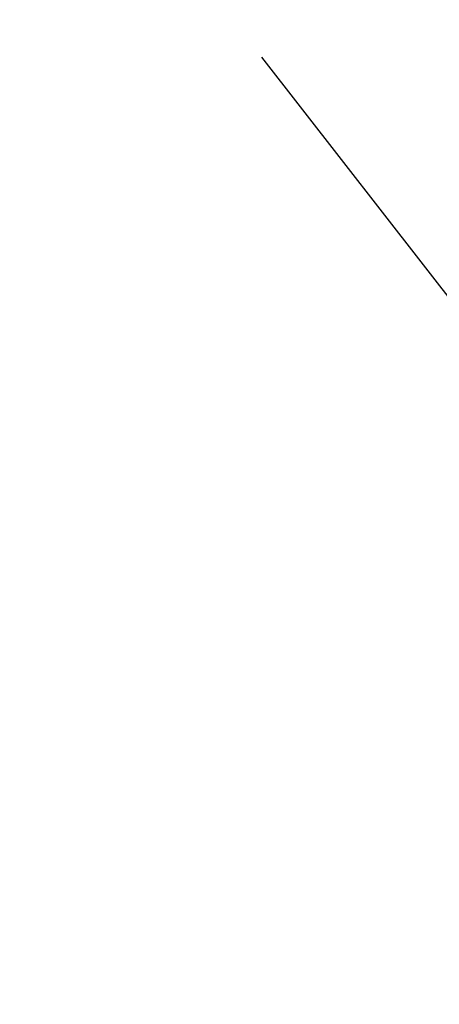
# Model space of a CAD drawing. Extents: x 0 to 363660, y 0 to 4201329.
# Tile 61 of 256: x 360166.685 to 360166.86, y 4200561.21 to 4200561.622. Entities that reach past the tile are written whole.
import ezdxf

# ---------------------------------------------------------------- set-up
doc = ezdxf.new("R2010")
doc.units = 0
doc.header["$LTSCALE"] = 0.5
doc.header["$MEASUREMENT"] = 0
doc.linetypes.add('Д_ТРОТ_ТРУБА', pattern=[3, 1.5, -1.5])
doc.layers.add('(025) Дорога', color=7, linetype='Continuous')
doc.layers.add('.', color=7, linetype='Continuous', lineweight=15)

# ---------------------------------------------------------------- blocks, each defined once
blk = doc.blocks.new('gergrgrre')
at = {"layer": '(025) Дорога', "linetype": 'Д_ТРОТ_ТРУБА', "flags": 128}
blk.add_lwpolyline([(360034.85868, 4200791.39214), (360036.73252, 4200790.50116), (360038.76123, 4200786.5526), (360042.50112, 4200778.43328), (360055.49158, 4200753.98786), (360078.80293, 4200711.41078), (360116.36904, 4200649.91548), (360150.8, 4200586.24), (360165.68243, 4200563.025), (360179.515, 4200545.24), (360209.98925, 4200509.4609), (360265.27, 4200443.63), (360306.02616, 4200398.77813), (360384.56482, 4200319.74008), (360425.36654, 4200280.59219), (360454.08745, 4200253.7751), (360461.59627, 4200243.16731), (360473.35616, 4200225.78194), (360486.07235, 4200211.83315), (360495.23317, 4200201.29455)], dxfattribs=at)

msp = doc.modelspace()

# ---------------------------------------------------------------- hatches: boundary and pattern name
at = {"layer": '.', "ltscale": 0.149071}
h = msp.add_hatch(color=256, dxfattribs=at)
h.dxf.hatch_style = 1
h.set_gradient(color1=(255, 255, 255), tint=1)
h.paths.add_polyline_path([(359890.24077, 4200193.89108), (361190.24077, 4200193.89108), (361190.24077, 4201328.89108), (359890.24077, 4201328.89108)])
h.paths.add_polyline_path([(359905.24077, 4201313.89108), (361175.24077, 4201313.89108), (361175.24077, 4200208.89108), (359905.24077, 4200208.89108)], flags=16)

# ---------------------------------------------------------------- block references
at = {"linetype": 'Continuous'}
msp.add_blockref('gergrgrre', (0, 0), dxfattribs=at)

doc.saveas('drawing.dxf')
